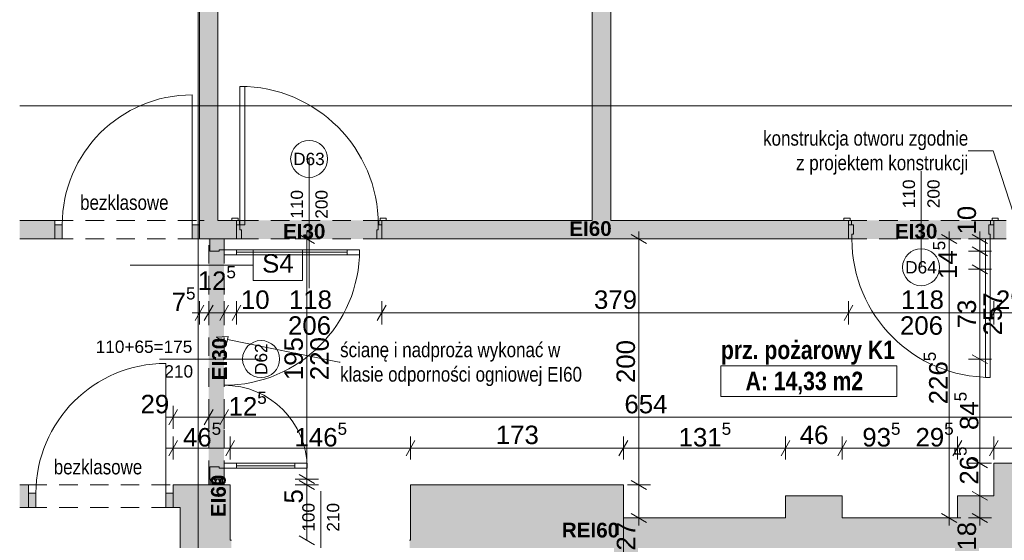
# Paper-space layout 'A-34 RZUT - PIĘTRO 4' of a CAD drawing. Header units: millimetres. Extents: x 0 to 800, y 0 to 550.
# Tile 13 of 15: x 550 to 710, y 244 to 329. Entities that reach past the tile are written whole.
import ezdxf
from ezdxf.xclip import XClip

# ---------------------------------------------------------------- set-up
doc = ezdxf.new("R2010")
doc.units = ezdxf.units.MM
doc.header["$MEASUREMENT"] = 0
doc.header["$XCLIPFRAME"] = 0
doc.linetypes.add('DASHDOTX2', pattern=[1000, 500, -250, 0, -250])
doc.linetypes.add('Przer. długie kreski', pattern=[2.5, 1.5, -1])
for name, color, linetype, lineweight, true_color in [('A_opis ścian_Nr_pióra__19', 7, 'Continuous', 5, 0x191919), ('A_opis_Nr_pióra__10', 7, 'Continuous', 13, 0x4b4b4b), ('A_opis_Nr_pióra__255', 7, 'Continuous', 15, 0x242424), ('A_opis_Nr_pióra__8', 7, 'Continuous', 13, 0x4c4c4c), ('A_osie_Nr_pióra__16', 7, 'Continuous', 5, 0x0f0f0f), ('A_ppoż proj_Nr_pióra__8', 7, 'Continuous', 13, 0x4c4c4c), ('A_ppoż_Nr_pióra__8', 7, 'Continuous', 13, 0x4c4c4c), ('A_ściany proj_Nr_pióra__21', 7, 'Continuous', 5, 0xb0b0b0), ('A_ściany_Nr_pióra__20', 252, 'Continuous', 5, 0x696969)]:
    doc.layers.add(name, color=color, linetype=linetype, lineweight=lineweight, true_color=true_color)
for name, color, linetype in [('A_podrys', 7, 'Continuous'), ('A_ppoż proj', 7, 'Continuous'), ('A_ściany', 7, 'Continuous'), ('A_ściany proj', 7, 'Continuous'), ('Drzwi Archicad', 7, 'Continuous')]:
    doc.layers.add(name, color=color, linetype=linetype)
for name, color, linetype, lineweight in [('A_strefy_Nr_pióra__1', 7, 'Continuous', 20), ('A_wymiary_Nr_pióra__1', 7, 'Continuous', 20), ('A_wymiary_Nr_pióra__2', 8, 'Continuous', 13), ('A_ściany proj_Nr_pióra__1', 7, 'Continuous', 20), ('A_ściany_Nr_pióra__1', 7, 'Continuous', 20), ('Drzwi Archicad_Nr_pióra__1', 7, 'Continuous', 20), ('Drzwi Archicad_Nr_pióra__3', 252, 'Continuous', 13), ('Znaczniki drzwi Archicada_Nr_pióra__3', 252, 'Continuous', 13)]:
    doc.layers.add(name, color=color, linetype=linetype, lineweight=lineweight)
doc.styles.add('STYL_AUTOMATYCZNY_1', font='arial.ttf')
doc.styles.add('STYL_AUTOMATYCZNY_2', font='ARIALN.TTF')
doc.styles.add('STYL_AUTOMATYCZNY_3', font='arial.ttf')
doc.styles.add('STYL_AUTOMATYCZNY_4', font='arial.ttf')
doc.styles.add('STYL_AUTOMATYCZNY_5', font='arial.ttf')
doc.styles.add('STYL_AUTOMATYCZNY_6', font='ARIALN.TTF')
pattern_1 = [(0, (-3499.4278, -647.6028), (0, 2), [0, -2])]

# ---------------------------------------------------------------- blocks, each defined once
blk = doc.blocks.new('Rysunek_2_2', base_point=(-3499.43, -647.6))
at = {"layer": 'A_ppoż proj', "linetype": 'Continuous', "lineweight": 0, "true_color": 0x121212}
for points in [[(608.98, 295.95), (585.38, 295.95), (585.38, 292.95), (608.98, 292.95)], [(708.38, 295.95), (684.78, 295.95), (684.78, 292.95), (708.38, 292.95)], [(583.38, 292.95), (580.88, 292.95), (580.88, 252.99), (583.38, 252.99)]]:
    blk.add_hatch(color=250, dxfattribs=at).paths.add_polyline_path(points)
at = {"layer": 'A_ściany', "linetype": 'Continuous', "lineweight": 0, "true_color": 0x000000}
for points in [[(646.17, 295.95), (646.17, 422.37), (643.17, 422.37), (643.17, 295.95)], [(582.38, 295.95), (582.38, 422.17), (579.38, 422.17), (579.38, 295.95)], [(555.88, 295.95), (550.17, 295.95), (550.17, 292.95), (555.88, 292.95)], [(579.38, 292.95), (585.38, 292.95), (585.38, 295.95), (579.38, 295.95)], [(608.98, 292.95), (684.78, 292.95), (684.78, 295.95), (608.98, 295.95)], [(708.38, 292.95), (710.4, 292.95), (710.4, 295.95), (708.38, 295.95)], [(708.4, 256.51), (708.4, 251.23), (718.3, 239.93), (718.3, 256.51)], [(551.6, 252.99), (550.17, 252.99), (550.17, 249.34), (551.6, 249.34)], [(584.36, 252.99), (575.1, 252.99), (575.1, 249.34), (576.22, 249.34), (576.22, 238.02), (584.56, 238.02), (584.56, 244.01), (584.36, 244.01)], [(648.22, 252.99), (613.64, 252.99), (613.64, 244.01), (613.5, 244.01), (613.5, 239.93), (648.22, 239.93)], [(683.76, 251.23), (674.56, 251.23), (674.56, 239.93), (683.76, 239.93)], [(708.4, 251.23), (702.48, 251.23), (702.48, 239.93), (718.3, 239.93)], [(674.56, 247.63), (648.22, 247.63), (648.22, 239.93), (674.56, 239.93)], [(702.48, 247.63), (683.76, 247.63), (683.76, 239.93), (702.48, 239.93)]]:
    blk.add_hatch(color=18, dxfattribs=at).paths.add_polyline_path(points)
at = {"layer": 'A_ściany proj', "linetype": 'Continuous', "lineweight": 0, "true_color": 0x4b4b4b}
h = blk.add_hatch(dxfattribs=at)
h.set_pattern_fill('gypsum_0002', color=251, style=0, pattern_type=2)
h.set_pattern_definition(pattern_1)
h.paths.add_polyline_path([(580.88, 252.99), (581.13, 252.99), (581.13, 253.95), (580.88, 253.95)])
h = blk.add_hatch(dxfattribs=at)
h.set_pattern_fill('gypsum_0002', color=251, style=0, pattern_type=2)
h.set_pattern_definition(pattern_1)
h.paths.add_polyline_path([(581.38, 253.95), (581.13, 253.95), (581.13, 252.99), (581.38, 252.99)])
h = blk.add_hatch(dxfattribs=at)
h.set_pattern_fill('batt_insulation_0002', color=251, style=0, pattern_type=2)
h.set_pattern_definition([(60, (-3499.4278, -647.60284), (-0.51961524, 0.3), []), (120, (-3499.4278, -647.60284), (0.51961524, 0.3), [])])
h.paths.add_polyline_path([(582.88, 253.95), (581.38, 253.95), (581.38, 252.99), (582.88, 252.99)])
h = blk.add_hatch(dxfattribs=at)
h.set_pattern_fill('gypsum_0002', color=251, style=0, pattern_type=2)
h.set_pattern_definition(pattern_1)
h.paths.add_polyline_path([(582.88, 252.99), (583.13, 252.99), (583.13, 253.95), (582.88, 253.95)])
h = blk.add_hatch(dxfattribs=at)
h.set_pattern_fill('gypsum_0002', color=251, style=0, pattern_type=2)
h.set_pattern_definition(pattern_1)
h.paths.add_polyline_path([(583.13, 253.95), (583.13, 252.99), (583.38, 252.99), (583.38, 253.95)])
at = {"layer": 'Drzwi Archicad', "linetype": 'Continuous', "lineweight": 0, "true_color": 0xfdfdfd}
for points in [[(555.88, 292.95), (557.08, 292.95), (557.08, 295.25), (555.88, 295.25)], [(579.38, 295.25), (578.18, 295.25), (578.18, 292.95), (579.38, 292.95)], [(551.6, 249.34), (552.8, 249.34), (552.8, 251.64), (551.6, 251.64)], [(575.1, 251.64), (573.9, 251.64), (573.9, 249.34), (575.1, 249.34)]]:
    blk.add_hatch(color=7, dxfattribs=at).paths.add_polyline_path(points)
at = {"layer": 'A_opis ścian_Nr_pióra__19', "color": 250, "linetype": 'Continuous', "lineweight": 5, "ltscale": 2, "true_color": 0x191919}
for p, q in [((596.11, 291.18), (588.11, 291.18)), ((588.11, 291.18), (588.11, 286.23)), ((596.11, 286.23), (596.11, 291.18)), ((588.11, 288.72), (568.11, 288.72)), ((588.11, 286.23), (596.11, 286.23))]:
    blk.add_line(p, q, dxfattribs=at)
at = {"layer": 'A_opis_Nr_pióra__255', "color": 250, "linetype": 'Continuous', "lineweight": 15, "ltscale": 2, "true_color": 0x242424}
for p, q in [((708.26, 307.29), (704.24, 307.29)), ((713.91, 289.86), (708.26, 307.29)), ((582.09, 277.01), (584.02, 277.13)), ((582.09, 277.01), (583.82, 276.15)), ((584.02, 277.13), (583.82, 276.15)), ((583.92, 276.64), (602.06, 272.94)), ((602.06, 272.94), (602.22, 272.94))]:
    blk.add_line(p, q, dxfattribs=at)
at = {"layer": 'A_osie_Nr_pióra__16', "color": 250, "linetype": 'DASHDOTX2', "lineweight": 5, "ltscale": 2, "true_color": 0x0f0f0f}
for p, q in [((579.17, 409.46), (579.17, 110.55)), ((727.6, 314.55), (550.17, 314.55))]:
    blk.add_line(p, q, dxfattribs=at)
at = {"layer": 'A_strefy_Nr_pióra__1', "color": 7, "linetype": 'Continuous', "lineweight": 20, "ltscale": 2}
for p, q in [((664.07, 272.32), (664.07, 267.38)), ((664.07, 272.32), (692.64, 272.32)), ((692.64, 272.32), (692.64, 267.38)), ((664.07, 267.38), (692.64, 267.38))]:
    blk.add_line(p, q, dxfattribs=at)
at = {"layer": 'A_wymiary_Nr_pióra__1', "color": 7, "linetype": 'Continuous', "lineweight": 20, "ltscale": 2}
for p, q in [((598.06, 292.23), (595.56, 293.67)), ((652, 292.23), (649.5, 293.67)), ((702.39, 292.23), (699.89, 293.67)), ((707.39, 292.23), (704.89, 293.67)), ((704.89, 291.67), (707.39, 290.23)), ((704.89, 288.75), (707.39, 287.31)), ((580.1, 282.2), (578.66, 279.7)), ((581.6, 282.2), (580.16, 279.7)), ((584.1, 282.2), (582.66, 279.7)), ((586.1, 282.2), (584.66, 279.7)), ((609.7, 282.2), (608.26, 279.7)), ((685.5, 282.2), (684.06, 279.7)), ((709.1, 282.2), (707.66, 279.7)), ((704.89, 274.15), (707.39, 272.71)), ((575.82, 265.24), (574.38, 262.74)), ((581.6, 265.24), (580.16, 262.74)), ((584.1, 265.24), (582.66, 262.74)), ((575.82, 260.24), (574.38, 257.74)), ((585.08, 260.24), (583.64, 257.74)), ((614.36, 260.24), (612.92, 257.74)), ((648.94, 260.24), (647.5, 257.74)), ((675.28, 260.24), (673.84, 257.74)), ((684.48, 260.24), (683.04, 257.74)), ((703.2, 260.24), (701.76, 257.74)), ((709.12, 260.24), (707.68, 257.74)), ((704.89, 257.23), (707.39, 255.79)), ((595.56, 254.67), (598.06, 253.23)), ((595.56, 253.71), (598.06, 252.27)), ((649.5, 253.71), (652, 252.27)), ((704.89, 251.95), (707.39, 250.51)), ((649.5, 248.35), (652, 246.91)), ((699.89, 248.35), (702.39, 246.91)), ((704.89, 248.35), (707.39, 246.91)), ((595.56, 244.73), (598.06, 243.29))]:
    blk.add_line(p, q, dxfattribs=at)
at = {"layer": 'A_wymiary_Nr_pióra__2', "color": 8, "linetype": 'Continuous', "lineweight": 13, "ltscale": 2}
for p, q in [((598.68, 292.95), (594.93, 292.95)), ((596.81, 292.95), (596.81, 294.17)), ((596.81, 253.95), (596.81, 292.95)), ((652.62, 292.95), (648.87, 292.95)), ((650.75, 292.95), (650.75, 294.17)), ((650.75, 252.99), (650.75, 292.95)), ((703.01, 292.95), (699.26, 292.95)), ((701.14, 292.95), (701.14, 294.17)), ((701.14, 247.63), (701.14, 292.95)), ((708.01, 292.95), (704.26, 292.95)), ((706.14, 292.95), (706.14, 294.17)), ((706.14, 290.95), (706.14, 292.95)), ((708.01, 290.95), (704.26, 290.95)), ((706.14, 288.03), (706.14, 290.95)), ((708.01, 288.03), (704.26, 288.03)), ((706.14, 273.43), (706.14, 288.03)), ((579.38, 279.07), (579.38, 282.82)), ((580.88, 279.07), (580.88, 282.82)), ((583.38, 279.07), (583.38, 282.82)), ((585.38, 279.07), (585.38, 282.82)), ((608.98, 279.07), (608.98, 282.82)), ((684.78, 279.07), (684.78, 282.82)), ((708.38, 279.07), (708.38, 282.82)), ((578.16, 280.95), (579.38, 280.95)), ((579.38, 280.95), (580.88, 280.95)), ((580.88, 280.95), (583.38, 280.95)), ((583.38, 280.95), (585.38, 280.95)), ((585.38, 280.95), (608.98, 280.95)), ((608.98, 280.95), (684.78, 280.95)), ((684.78, 280.95), (708.38, 280.95)), ((708.38, 280.95), (714.2, 280.95)), ((708.01, 273.43), (704.26, 273.43)), ((706.14, 256.51), (706.14, 273.43)), ((575.1, 262.11), (575.1, 265.86)), ((580.88, 262.11), (580.88, 265.86)), ((583.38, 262.11), (583.38, 265.86)), ((573.88, 263.99), (575.1, 263.99)), ((575.1, 263.99), (580.88, 263.99)), ((580.88, 263.99), (583.38, 263.99)), ((583.38, 263.99), (714.2, 263.99)), ((575.1, 257.11), (575.1, 260.86)), ((584.36, 257.11), (584.36, 260.86)), ((613.64, 257.11), (613.64, 260.86)), ((648.22, 257.11), (648.22, 260.86)), ((674.56, 257.11), (674.56, 260.86)), ((683.76, 257.11), (683.76, 260.86)), ((702.48, 257.11), (702.48, 260.86)), ((708.4, 257.11), (708.4, 260.86)), ((573.88, 258.99), (575.1, 258.99)), ((575.1, 258.99), (584.36, 258.99)), ((584.36, 258.99), (613.64, 258.99)), ((613.64, 258.99), (648.22, 258.99)), ((648.22, 258.99), (674.56, 258.99)), ((674.56, 258.99), (683.76, 258.99)), ((683.76, 258.99), (702.48, 258.99)), ((702.48, 258.99), (708.4, 258.99)), ((708.4, 258.99), (714.2, 258.99)), ((708.01, 256.51), (704.26, 256.51)), ((706.14, 251.23), (706.14, 256.51)), ((598.68, 253.95), (594.93, 253.95)), ((598.68, 252.99), (594.93, 252.99)), ((596.81, 252.99), (596.81, 253.95)), ((596.81, 244.01), (596.81, 252.99)), ((652.62, 252.99), (648.87, 252.99)), ((650.75, 247.63), (650.75, 252.99)), ((708.01, 251.23), (704.26, 251.23)), ((706.14, 247.63), (706.14, 251.23)), ((652.62, 247.63), (648.87, 247.63)), ((650.75, 246.41), (650.75, 247.63)), ((703.01, 247.63), (699.26, 247.63)), ((701.14, 246.41), (701.14, 247.63)), ((708.01, 247.63), (704.26, 247.63)), ((706.14, 246.41), (706.14, 247.63))]:
    blk.add_line(p, q, dxfattribs=at)
at = {"layer": 'A_ściany proj_Nr_pióra__1', "color": 7, "linetype": 'Continuous', "lineweight": 20, "ltscale": 2, "flags": 128}
for points in [[(580.88, 253.95), (580.88, 252.99)], [(583.38, 252.99), (583.38, 253.95)]]:
    blk.add_lwpolyline(points, dxfattribs=at)
at = {"layer": 'A_ściany proj_Nr_pióra__21', "color": 253, "linetype": 'Continuous', "lineweight": 5, "ltscale": 2, "true_color": 0xb0b0b0}
for p, q in [((581.08, 292.95), (580.88, 292.95)), ((581.13, 292.95), (581.08, 292.95)), ((581.38, 292.95), (581.13, 292.95)), ((582.88, 292.95), (581.38, 292.95)), ((583.13, 292.95), (582.88, 292.95)), ((583.38, 292.95), (583.13, 292.95)), ((581.08, 253.95), (580.88, 253.95)), ((581.13, 253.95), (581.08, 253.95)), ((581.13, 253.95), (581.13, 252.99)), ((581.38, 253.95), (581.13, 253.95)), ((581.38, 253.95), (581.38, 252.99)), ((582.88, 253.95), (581.38, 253.95)), ((582.88, 252.99), (582.88, 253.95)), ((583.13, 253.95), (582.88, 253.95)), ((583.13, 252.99), (583.13, 253.95)), ((583.38, 253.95), (583.13, 253.95))]:
    blk.add_line(p, q, dxfattribs=at)
at = {"layer": 'A_ściany proj_Nr_pióra__21', "color": 253, "linetype": 'Continuous', "lineweight": 5, "ltscale": 2, "true_color": 0xb0b0b0, "flags": 128}
for points in [[(580.88, 252.99), (581.13, 252.99)], [(581.13, 252.99), (581.38, 252.99)], [(581.38, 252.99), (582.88, 252.99)], [(582.88, 252.99), (583.13, 252.99)], [(583.13, 252.99), (583.38, 252.99)]]:
    blk.add_lwpolyline(points, dxfattribs=at)
at = {"layer": 'A_ściany_Nr_pióra__1', "color": 7, "linetype": 'Continuous', "lineweight": 20, "ltscale": 2}
for p, q in [((555.88, 295.95), (555.14, 295.95)), ((555.88, 295.25), (555.88, 295.95)), ((579.38, 295.95), (580.12, 295.95)), ((579.38, 295.25), (579.38, 295.95)), ((585.38, 295.95), (584.64, 295.95)), ((585.38, 295.25), (585.38, 295.95)), ((608.98, 295.95), (609.72, 295.95)), ((608.98, 295.25), (608.98, 295.95)), ((684.78, 295.95), (684.04, 295.95)), ((684.78, 295.25), (684.78, 295.95)), ((708.38, 295.95), (709.12, 295.95)), ((708.38, 295.25), (708.38, 295.95)), ((555.88, 292.95), (555.88, 295.25)), ((579.38, 292.95), (579.38, 295.25)), ((585.38, 292.95), (585.38, 295.25)), ((608.98, 292.95), (608.98, 295.25)), ((684.78, 292.95), (684.78, 295.25)), ((708.38, 292.95), (708.38, 295.25)), ((555.88, 292.95), (554.94, 292.95)), ((579.38, 292.95), (580.32, 292.95)), ((551.6, 252.99), (550.86, 252.99)), ((551.6, 251.64), (551.6, 252.99)), ((575.1, 252.99), (575.84, 252.99)), ((575.1, 251.64), (575.1, 252.99)), ((551.6, 249.34), (551.6, 251.64)), ((575.1, 249.34), (575.1, 251.64)), ((551.6, 249.34), (550.66, 249.34)), ((575.1, 249.34), (576.04, 249.34))]:
    blk.add_line(p, q, dxfattribs=at)
at = {"layer": 'A_ściany_Nr_pióra__1', "color": 7, "linetype": 'Continuous', "lineweight": 20, "ltscale": 2, "flags": 128}
for points in [[(643.17, 422.37), (643.17, 295.95)], [(646.17, 295.95), (646.17, 422.37)], [(579.38, 422.17), (579.38, 295.95)], [(582.38, 295.95), (582.38, 422.17)], [(555.88, 295.95), (550.17, 295.95)], [(585.38, 295.95), (582.38, 295.95)], [(643.17, 295.95), (608.98, 295.95)], [(684.78, 295.95), (646.17, 295.95)], [(710.4, 295.95), (708.38, 295.95)], [(550.17, 292.95), (555.88, 292.95)], [(579.38, 292.95), (585.38, 292.95)], [(608.98, 292.95), (684.78, 292.95)], [(708.38, 292.95), (710.4, 292.95)], [(708.4, 256.51), (708.4, 251.23)], [(714.2, 256.51), (708.4, 256.51)], [(551.6, 252.99), (550.17, 252.99)], [(584.36, 252.99), (575.1, 252.99)], [(584.36, 244.01), (584.36, 252.99)], [(648.22, 252.99), (613.64, 252.99)], [(613.64, 252.99), (613.64, 244.01)], [(648.22, 239.93), (648.22, 252.99)], [(683.76, 251.23), (674.56, 251.23)], [(674.56, 251.23), (674.56, 247.63)], [(683.76, 247.63), (683.76, 251.23)], [(708.4, 251.23), (702.48, 251.23)], [(702.48, 251.23), (702.48, 247.63)], [(550.17, 249.34), (551.6, 249.34)], [(575.1, 249.34), (576.22, 249.34)], [(576.22, 249.34), (576.22, 238.02)], [(674.56, 247.63), (648.22, 247.63)], [(702.48, 247.63), (683.76, 247.63)], [(584.56, 244.01), (584.36, 244.01)], [(613.64, 244.01), (613.5, 244.01)]]:
    blk.add_lwpolyline(points, dxfattribs=at)
at = {"layer": 'A_ściany_Nr_pióra__20', "color": 251, "linetype": 'Przer. długie kreski', "lineweight": 5, "ltscale": 2, "true_color": 0x696969}
for p, q in [((555.88, 295.95), (579.38, 295.95)), ((555.88, 292.95), (579.38, 292.95)), ((551.6, 252.99), (575.1, 252.99)), ((551.6, 249.34), (575.1, 249.34))]:
    blk.add_line(p, q, dxfattribs=at)
at = {"layer": 'Drzwi Archicad_Nr_pióra__1', "color": 7, "linetype": 'Continuous', "lineweight": 20, "ltscale": 2}
for p, q in [((578.18, 295.25), (578.18, 316.35)), ((555.88, 295.95), (555.14, 295.95)), ((555.88, 295.95), (555.14, 295.95)), ((555.88, 295.25), (555.88, 295.95)), ((555.88, 295.25), (555.88, 295.95)), ((579.38, 295.25), (579.38, 295.95)), ((579.38, 295.25), (579.38, 295.95)), ((579.38, 295.95), (580.12, 295.95)), ((579.38, 295.95), (580.12, 295.95)), ((557.08, 295.25), (555.88, 295.25)), ((555.88, 295.25), (555.88, 292.95)), ((555.88, 292.95), (555.88, 295.25)), ((555.88, 292.95), (555.88, 295.25)), ((557.08, 292.95), (557.08, 295.25)), ((579.38, 295.25), (578.18, 295.25)), ((578.18, 295.25), (578.18, 292.95)), ((579.38, 292.95), (579.38, 295.25)), ((579.38, 292.95), (579.38, 295.25)), ((579.38, 292.95), (579.38, 295.25)), ((555.88, 292.95), (554.94, 292.95)), ((555.88, 292.95), (554.94, 292.95)), ((555.88, 292.95), (557.08, 292.95)), ((578.18, 292.95), (579.38, 292.95)), ((579.38, 292.95), (580.32, 292.95)), ((579.38, 292.95), (580.32, 292.95)), ((573.9, 251.64), (573.9, 272.74)), ((551.6, 252.99), (550.86, 252.99)), ((551.6, 252.99), (550.86, 252.99)), ((551.6, 251.64), (551.6, 252.99)), ((551.6, 251.64), (551.6, 252.99)), ((575.1, 251.64), (575.1, 252.99)), ((575.1, 251.64), (575.1, 252.99)), ((575.1, 252.99), (575.84, 252.99)), ((575.1, 252.99), (575.84, 252.99)), ((552.8, 251.64), (551.6, 251.64)), ((551.6, 251.64), (551.6, 249.34)), ((551.6, 249.34), (551.6, 251.64)), ((551.6, 249.34), (551.6, 251.64)), ((552.8, 249.34), (552.8, 251.64)), ((575.1, 251.64), (573.9, 251.64)), ((573.9, 251.64), (573.9, 249.34)), ((575.1, 249.34), (575.1, 251.64)), ((575.1, 249.34), (575.1, 251.64)), ((575.1, 249.34), (575.1, 251.64)), ((551.6, 249.34), (550.66, 249.34)), ((551.6, 249.34), (550.66, 249.34)), ((551.6, 249.34), (552.8, 249.34)), ((573.9, 249.34), (575.1, 249.34)), ((575.1, 249.34), (576.04, 249.34)), ((575.1, 249.34), (576.04, 249.34))]:
    blk.add_line(p, q, dxfattribs=at)
for centre in [(578.18, 295.25), (573.9, 251.64)]:
    blk.add_arc(centre, 21.1, 90, 180, dxfattribs=at)
at = {"layer": 'Drzwi Archicad_Nr_pióra__3', "color": 252, "linetype": 'Continuous', "lineweight": 13, "ltscale": 2}
for p, q in [((585.94, 317.73), (585.94, 295.25)), ((586.74, 317.73), (585.94, 317.73)), ((586.74, 295.25), (586.74, 317.73)), ((584.64, 295.95), (584.64, 296.33)), ((584.64, 296.33), (585.64, 296.33)), ((585.64, 295.95), (584.64, 295.95)), ((585.38, 295.95), (584.64, 295.95)), ((585.38, 295.95), (584.64, 295.95)), ((585.38, 295.25), (585.38, 295.95)), ((585.38, 295.95), (585.88, 295.95)), ((585.38, 295.25), (585.38, 295.95)), ((585.38, 295.25), (585.38, 295.95)), ((585.64, 296.33), (585.64, 295.95)), ((585.88, 295.95), (585.88, 295.25)), ((608.48, 295.25), (608.48, 295.95)), ((608.48, 295.95), (608.98, 295.95)), ((608.72, 296.33), (609.72, 296.33)), ((608.72, 295.95), (608.72, 296.33)), ((609.72, 295.95), (608.72, 295.95)), ((608.98, 295.95), (608.98, 295.25)), ((608.98, 295.25), (608.98, 295.95)), ((608.98, 295.25), (608.98, 295.95)), ((608.98, 295.95), (609.72, 295.95)), ((608.98, 295.95), (609.72, 295.95)), ((609.72, 296.33), (609.72, 295.95)), ((685.04, 296.33), (684.04, 296.33)), ((684.04, 296.33), (684.04, 295.95)), ((684.04, 295.95), (685.04, 295.95)), ((684.78, 295.95), (684.04, 295.95)), ((684.78, 295.95), (684.04, 295.95)), ((685.28, 295.95), (684.78, 295.95)), ((684.78, 295.95), (684.78, 295.25)), ((684.78, 295.25), (684.78, 295.95)), ((684.78, 295.25), (684.78, 295.95)), ((685.04, 295.95), (685.04, 296.33)), ((685.28, 295.25), (685.28, 295.95)), ((708.38, 295.95), (707.88, 295.95)), ((707.88, 295.95), (707.88, 295.25)), ((709.12, 296.33), (708.12, 296.33)), ((708.12, 296.33), (708.12, 295.95)), ((708.12, 295.95), (709.12, 295.95)), ((708.38, 295.25), (708.38, 295.95)), ((708.38, 295.25), (708.38, 295.95)), ((708.38, 295.25), (708.38, 295.95)), ((708.38, 295.95), (709.12, 295.95)), ((708.38, 295.95), (709.12, 295.95)), ((709.12, 295.95), (709.12, 296.33)), ((585.88, 295.25), (585.38, 295.25)), ((585.38, 292.95), (585.38, 295.25)), ((585.38, 295.25), (585.94, 295.25)), ((585.38, 292.95), (585.38, 295.25)), ((585.38, 292.95), (585.38, 295.25)), ((585.94, 295.25), (585.94, 294.45)), ((585.94, 295.25), (586.74, 295.25)), ((585.94, 294.45), (586.18, 294.45)), ((586.18, 294.45), (586.18, 292.95)), ((608.18, 292.95), (608.18, 294.45)), ((608.18, 294.45), (608.42, 294.45)), ((608.42, 294.45), (608.42, 295.25)), ((608.42, 295.25), (608.98, 295.25)), ((608.98, 295.25), (608.48, 295.25)), ((608.98, 295.25), (608.98, 292.95)), ((608.98, 292.95), (608.98, 295.25)), ((608.98, 292.95), (608.98, 295.25)), ((684.78, 295.25), (685.28, 295.25)), ((684.78, 292.95), (684.78, 295.25)), ((684.78, 295.25), (685.58, 295.25)), ((684.78, 292.95), (684.78, 295.25)), ((684.78, 292.95), (684.78, 295.25)), ((685.58, 295.25), (685.58, 293.75)), ((707.58, 293.75), (707.58, 295.25)), ((707.58, 295.25), (708.38, 295.25)), ((707.88, 295.25), (708.38, 295.25)), ((708.38, 295.25), (708.38, 292.95)), ((708.38, 292.95), (708.38, 295.25)), ((708.38, 292.95), (708.38, 295.25)), ((581.08, 292.95), (580.88, 292.95)), ((581.08, 292.95), (583.38, 292.95)), ((581.08, 290.95), (581.08, 292.95)), ((581.13, 292.95), (581.08, 292.95)), ((581.13, 292.95), (581.08, 292.95)), ((581.38, 292.95), (581.13, 292.95)), ((581.38, 292.95), (581.13, 292.95)), ((582.88, 292.95), (581.38, 292.95)), ((582.88, 292.95), (581.38, 292.95)), ((583.13, 292.95), (582.88, 292.95)), ((583.13, 292.95), (582.88, 292.95)), ((583.38, 292.95), (583.13, 292.95)), ((583.38, 292.95), (583.13, 292.95)), ((583.38, 292.95), (583.38, 291.19)), ((586.18, 292.95), (585.38, 292.95)), ((608.98, 292.95), (608.18, 292.95)), ((685.34, 292.95), (684.78, 292.95)), ((685.58, 293.75), (685.34, 293.75)), ((685.34, 293.75), (685.34, 292.95)), ((707.82, 292.95), (707.02, 292.95)), ((707.02, 292.95), (707.02, 270.47)), ((707.82, 293.75), (707.58, 293.75)), ((707.82, 292.95), (707.82, 293.75)), ((708.38, 292.95), (707.82, 292.95)), ((707.82, 270.47), (707.82, 292.95)), ((583.38, 291.19), (582.58, 291.19)), ((582.58, 291.19), (582.58, 290.95)), ((585.38, 291.19), (583.38, 291.19)), ((583.38, 291.19), (583.38, 290.39)), ((585.38, 290.39), (585.38, 291.19)), ((605.38, 291.19), (603.38, 291.19)), ((603.38, 291.19), (603.38, 290.39)), ((605.38, 290.39), (605.38, 291.19)), ((582.58, 290.95), (581.08, 290.95)), ((583.38, 290.39), (585.38, 290.39)), ((603.38, 290.79), (585.38, 290.79)), ((603.38, 290.39), (605.38, 290.39)), ((707.02, 270.47), (707.82, 270.47)), ((581.08, 255.95), (582.58, 255.95)), ((581.08, 253.95), (581.08, 255.95)), ((582.58, 255.95), (582.58, 255.71)), ((583.38, 256.51), (585.38, 256.51)), ((583.38, 255.71), (583.38, 256.51)), ((585.38, 256.51), (585.38, 255.71)), ((594.86, 256.11), (585.38, 256.11)), ((594.86, 255.71), (594.86, 256.51)), ((594.86, 256.51), (596.86, 256.51)), ((596.86, 256.51), (596.86, 255.71)), ((582.58, 255.71), (583.38, 255.71)), ((583.38, 255.71), (583.38, 253.95)), ((585.38, 255.71), (583.38, 255.71)), ((596.86, 255.71), (594.86, 255.71)), ((581.08, 253.95), (580.88, 253.95)), ((583.38, 253.95), (581.08, 253.95)), ((581.13, 253.95), (581.08, 253.95)), ((581.13, 253.95), (581.08, 253.95)), ((581.38, 253.95), (581.13, 253.95)), ((581.38, 253.95), (581.13, 253.95)), ((582.88, 253.95), (581.38, 253.95)), ((582.88, 253.95), (581.38, 253.95)), ((583.13, 253.95), (582.88, 253.95)), ((583.13, 253.95), (582.88, 253.95)), ((583.38, 253.95), (583.13, 253.95)), ((583.38, 253.95), (583.13, 253.95))]:
    blk.add_line(p, q, dxfattribs=at)
at = {"layer": 'Drzwi Archicad_Nr_pióra__3', "color": 252, "linetype": 'Przer. długie kreski', "lineweight": 13, "ltscale": 2}
for p, q in [((608.98, 295.95), (585.38, 295.95)), ((684.78, 295.95), (708.38, 295.95)), ((580.88, 253.95), (580.88, 292.95)), ((583.38, 253.95), (583.38, 292.95)), ((608.98, 292.95), (585.38, 292.95)), ((684.78, 292.95), (708.38, 292.95))]:
    blk.add_line(p, q, dxfattribs=at)
at = {"layer": 'Drzwi Archicad_Nr_pióra__3', "color": 252, "linetype": 'Continuous', "lineweight": 13, "ltscale": 2, "flags": 128}
for points in [[(603.38, 291.19), (585.38, 291.19), (585.38, 290.79), (603.38, 290.79)], [(603.38, 290.79), (585.38, 290.79), (585.38, 290.39), (603.38, 290.39)], [(594.86, 256.11), (585.38, 256.11), (585.38, 256.51), (594.86, 256.51)], [(594.86, 255.71), (585.38, 255.71), (585.38, 256.11), (594.86, 256.11)]]:
    blk.add_lwpolyline(points, close=True, dxfattribs=at)
at = {"layer": 'Drzwi Archicad_Nr_pióra__3', "color": 252, "linetype": 'Continuous', "lineweight": 13, "ltscale": 2}
for centre, radius, start, end in [((585.94, 295.25), 22.48, 0, 90), ((707.82, 292.95), 22.48, 180, 270), ((583.38, 291.19), 22, 270, 0), ((583.38, 255.71), 13.48, 0, 90)]:
    blk.add_arc(centre, radius, start, end, dxfattribs=at)
at = {"layer": 'Znaczniki drzwi Archicada_Nr_pióra__3', "color": 252, "linetype": 'Continuous', "lineweight": 13, "ltscale": 2}
for p, q in [((597.18, 305.95), (597.18, 284.95)), ((696.58, 288.35), (696.58, 303.95)), ((589.37, 273.45), (572.88, 273.45)), ((599.06, 236.41), (599.06, 252.01))]:
    blk.add_line(p, q, dxfattribs=at)
at = {"layer": 'Znaczniki drzwi Archicada_Nr_pióra__3', "color": 252, "linetype": 'Continuous', "lineweight": 13, "ltscale": 2, "flags": 128}
for points in [[(600.18, 305.95, 1), (594.18, 305.95, 1)], [(693.58, 288.35, 1), (699.58, 288.35, 1)], [(589.37, 270.45, 1), (589.37, 276.45, 1)]]:
    blk.add_lwpolyline(points, format="xyb", close=True, dxfattribs=at)
at = {"layer": 'A_opis ścian_Nr_pióra__19', "color": 250, "linetype": 'Continuous', "lineweight": 5, "true_color": 0x191919, "insert": (592.11, 290.49), "char_height": 3, "attachment_point": 2, "style": 'STYL_AUTOMATYCZNY_1'}
blk.add_mtext('\\A1;{\\pqc;\\fArial|b0|i0|c238|p0;\\W1.000000;S4}', dxfattribs=at)
at = {"layer": 'A_opis_Nr_pióra__10', "color": 251, "linetype": 'Continuous', "lineweight": 13, "true_color": 0x4b4b4b, "insert": (602.22, 272.6), "char_height": 2.4, "width": 40.9851, "attachment_point": 4, "line_spacing_factor": 0.992932, "style": 'STYL_AUTOMATYCZNY_2'}
blk.add_mtext('\\A1;{\\pql;\\fArial Narrow|b0|i0|c238|p0;\\W1.000000;ścianę i nadproża wykonać w klasie odporności ogniowej EI60}', dxfattribs=at)
at = {"layer": 'A_opis_Nr_pióra__8', "color": 251, "linetype": 'Continuous', "lineweight": 13, "true_color": 0x4c4c4c, "insert": (704.24, 306.95), "char_height": 2.4, "width": 33.909, "attachment_point": 6, "line_spacing_factor": 0.996837, "style": 'STYL_AUTOMATYCZNY_2'}
blk.add_mtext('\\A1;{\\pqr;\\fArial Narrow|b0|i0|c238|p0;\\W1.000000;konstrukcja otworu zgodnie z projektem konstrukcji}', dxfattribs=at)
at = {"layer": 'A_ppoż proj_Nr_pióra__8', "color": 251, "linetype": 'Continuous', "lineweight": 13, "true_color": 0x4c4c4c, "char_height": 2.4, "attachment_point": 5, "style": 'STYL_AUTOMATYCZNY_3'}
for s, insert in [('\\A1;{\\pqc;\\fArial|b1|i0|c238|p0;\\W1.000000;EI60}', (642.88, 294.62)), ('\\A1;{\\pqc;\\fArial|b1|i0|c238|p0;\\W1.000000;EI30}', (596.38, 294.18)), ('\\A1;{\\pqc;\\fArial|b1|i0|c238|p0;\\W1.000000;EI30}', (695.78, 294.18)), ('\\A1;{\\pqc;\\fArial|b1|i0|c238|p0;\\W1.000000;REI60}', (642.88, 245.65))]:
    blk.add_mtext(s, dxfattribs=dict(at, insert=insert))
at = {"layer": 'A_ppoż proj_Nr_pióra__8', "color": 251, "linetype": 'Continuous', "lineweight": 13, "true_color": 0x4c4c4c, "char_height": 2.4, "attachment_point": 5, "rotation": 90, "style": 'STYL_AUTOMATYCZNY_3'}
for s, insert in [('\\A1;{\\pqc;\\fArial|b1|i0|c238|p0;\\W1.000000;EI30}', (582.65, 273.45)), ('\\A1;{\\pqc;\\fArial|b1|i0|c238|p0;\\W1.000000;EI60}', (582.46, 251.22))]:
    blk.add_mtext(s, dxfattribs=dict(at, insert=insert))
at = {"layer": 'A_ppoż_Nr_pióra__8', "color": 251, "linetype": 'Continuous', "lineweight": 13, "true_color": 0x4c4c4c, "char_height": 2.4, "attachment_point": 5, "style": 'STYL_AUTOMATYCZNY_2'}
for insert in [(567.17, 298.86), (562.89, 255.9)]:
    blk.add_mtext('\\A1;{\\pqc;\\fArial Narrow|b0|i0|c238|p0;\\W1.000000;bezklasowe}', dxfattribs=dict(at, insert=insert))
at = {"layer": 'A_strefy_Nr_pióra__1', "color": 7, "linetype": 'Continuous', "lineweight": 20, "char_height": 3, "attachment_point": 1, "style": 'STYL_AUTOMATYCZNY_6'}
for s, insert in [('\\A1;{\\pql;\\fArial Narrow|b1|i0|c238|p0;\\W1.000000;prz. pożarowy K1}', (664.07, 276.43)), ('\\A1;{\\pql;\\fArial Narrow|b1|i0|c238|p0;\\W1.000000;A: 14,33 m2}', (668.07, 271.39))]:
    blk.add_mtext(s, dxfattribs=dict(at, insert=insert))
at = {"layer": 'A_wymiary_Nr_pióra__1', "color": 7, "linetype": 'Continuous', "lineweight": 20, "char_height": 3, "attachment_point": 7, "rotation": 90, "style": 'STYL_AUTOMATYCZNY_1'}
for s, insert in [('\\A1;{\\pql;\\fArial|b0|i0|c238|p0;\\W1.000000;14\\fArial|b0|i0|c238|p0;\\W1.000000;\\A1{\\H.66x;\\S5^  ;}}', (703.28, 286.45)), ('\\A1;{\\pql;\\fArial|b0|i0|c238|p0;\\W1.000000;226\\fArial|b0|i0|c238|p0;\\W1.000000;\\A1{\\H.66x;\\S5^  ;}}', (701.75, 266.1)), ('\\A1;{\\pql;\\fArial|b0|i0|c238|p0;\\W1.000000;84\\fArial|b0|i0|c238|p0;\\W1.000000;\\A1{\\H.66x;\\S5^  ;}}', (706.75, 261.92)), ('\\A1;{\\pql;\\fArial|b0|i0|c238|p0;\\W1.000000;26\\fArial|b0|i0|c238|p0;\\W1.000000;\\A1{\\H.66x;\\S5^  ;}}', (706.75, 253.05))]:
    blk.add_mtext(s, dxfattribs=dict(at, insert=insert))
at = {"layer": 'A_wymiary_Nr_pióra__1', "color": 7, "linetype": 'Continuous', "lineweight": 20, "char_height": 3, "attachment_point": 7, "rotation": 90, "style": 'STYL_AUTOMATYCZNY_5'}
for s, insert, width in [('\\A1;{\\pql;\\fArial|b0|i0|c238|p0;\\W1.000000;10}', (705.54, 293.67), 4.5763), ('\\A1;{\\pql;\\fArial|b0|i0|c238|p0;\\W1.000000;257}', (709.74, 277.29), 6.8645), ('\\A1;{\\pql;\\fArial|b0|i0|c238|p0;\\W1.000000;73}', (705.54, 278.44), 4.5763), ('\\A1;{\\pql;\\fArial|b0|i0|c238|p0;\\W1.000000;195}', (596.21, 270.02), 6.8645), ('\\A1;{\\pql;\\fArial|b0|i0|c238|p0;\\W1.000000;220}', (600.41, 270.02), 6.8645), ('\\A1;{\\pql;\\fArial|b0|i0|c238|p0;\\W1.000000;200}', (650.15, 269.54), 6.8645), ('\\A1;{\\pql;\\fArial|b0|i0|c238|p0;\\W1.000000;5}', (596.21, 249.98), 2.2882), ('\\A1;{\\pql;\\fArial|b0|i0|c238|p0;\\W1.000000;27}', (650.15, 242.33), 4.5763), ('\\A1;{\\pql;\\fArial|b0|i0|c238|p0;\\W1.000000;18}', (705.54, 242.33), 4.5763)]:
    blk.add_mtext(s, dxfattribs=dict(at, insert=insert, width=width))
at = {"layer": 'A_wymiary_Nr_pióra__1', "color": 7, "linetype": 'Continuous', "lineweight": 20, "char_height": 3, "attachment_point": 7, "style": 'STYL_AUTOMATYCZNY_1'}
for s, insert in [('\\A1;{\\pql;\\fArial|b0|i0|c238|p0;\\W1.000000;12\\fArial|b0|i0|c238|p0;\\W1.000000;\\A1{\\H.66x;\\S5^  ;}}', (579.09, 283.8)), ('\\A1;{\\pql;\\fArial|b0|i0|c238|p0;\\W1.000000;7\\fArial|b0|i0|c238|p0;\\W1.000000;\\A1{\\H.66x;\\S5^  ;}}', (574.86, 280.35)), ('\\A1;{\\pql;\\fArial|b0|i0|c238|p0;\\W1.000000;12\\fArial|b0|i0|c238|p0;\\W1.000000;\\A1{\\H.66x;\\S5^  ;}}', (584.1, 263.39)), ('\\A1;{\\pql;\\fArial|b0|i0|c238|p0;\\W1.000000;46\\fArial|b0|i0|c238|p0;\\W1.000000;\\A1{\\H.66x;\\S5^  ;}}', (576.69, 258.37)), ('\\A1;{\\pql;\\fArial|b0|i0|c238|p0;\\W1.000000;146\\fArial|b0|i0|c238|p0;\\W1.000000;\\A1{\\H.66x;\\S5^  ;}}', (594.81, 258.37)), ('\\A1;{\\pql;\\fArial|b0|i0|c238|p0;\\W1.000000;131\\fArial|b0|i0|c238|p0;\\W1.000000;\\A1{\\H.66x;\\S5^  ;}}', (657.2, 258.37)), ('\\A1;{\\pql;\\fArial|b0|i0|c238|p0;\\W1.000000;93\\fArial|b0|i0|c238|p0;\\W1.000000;\\A1{\\H.66x;\\S5^  ;}}', (687.03, 258.37)), ('\\A1;{\\pql;\\fArial|b0|i0|c238|p0;\\W1.000000;29\\fArial|b0|i0|c238|p0;\\W1.000000;\\A1{\\H.66x;\\S5^  ;}}', (695.67, 258.37))]:
    blk.add_mtext(s, dxfattribs=dict(at, insert=insert))
at = {"layer": 'A_wymiary_Nr_pióra__1', "color": 7, "linetype": 'Continuous', "lineweight": 20, "char_height": 3, "attachment_point": 7, "style": 'STYL_AUTOMATYCZNY_5'}
for s, insert, width in [('\\A1;{\\pql;\\fArial|b0|i0|c238|p0;\\W1.000000;10}', (586.1, 281.55), 4.5763), ('\\A1;{\\pql;\\fArial|b0|i0|c238|p0;\\W1.000000;118}', (593.9, 281.55), 6.5592), ('\\A1;{\\pql;\\fArial|b0|i0|c238|p0;\\W1.000000;379}', (643.45, 281.55), 6.8645), ('\\A1;{\\pql;\\fArial|b0|i0|c238|p0;\\W1.000000;118}', (693.3, 281.55), 6.5592), ('\\A1;{\\pql;\\fArial|b0|i0|c238|p0;\\W1.000000;29}', (708.73, 281.55), 4.5763), ('\\A1;{\\pql;\\fArial|b0|i0|c238|p0;\\W1.000000;206}', (593.75, 277.35), 6.8645), ('\\A1;{\\pql;\\fArial|b0|i0|c238|p0;\\W1.000000;206}', (693.15, 277.35), 6.8645), ('\\A1;{\\pql;\\fArial|b0|i0|c238|p0;\\W1.000000;29}', (569.8, 264.59), 4.5763), ('\\A1;{\\pql;\\fArial|b0|i0|c238|p0;\\W1.000000;654}', (648.4, 264.59), 6.8645), ('\\A1;{\\pql;\\fArial|b0|i0|c238|p0;\\W1.000000;173}', (627.5, 259.59), 6.8645), ('\\A1;{\\pql;\\fArial|b0|i0|c238|p0;\\W1.000000;46}', (676.87, 259.59), 4.5763)]:
    blk.add_mtext(s, dxfattribs=dict(at, insert=insert, width=width))
at = {"layer": 'Znaczniki drzwi Archicada_Nr_pióra__3', "color": 252, "linetype": 'Continuous', "lineweight": 13, "char_height": 2, "attachment_point": 7, "style": 'STYL_AUTOMATYCZNY_4'}
for s, insert in [('\\A1;{\\pql;\\fArial CE|b0|i0|c238|p0;\\W1.000000;D63}', (594.59, 304.92)), ('\\A1;{\\pql;\\fArial CE|b0|i0|c238|p0;\\W1.000000;D64}', (693.99, 287.32)), ('\\A1;{\\pql;\\fArial CE|b0|i0|c238|p0;\\W1.000000;110+65=175}', (562.52, 274.42)), ('\\A1;{\\pql;\\fArial CE|b0|i0|c238|p0;\\W1.000000;210}', (573.67, 270.42))]:
    blk.add_mtext(s, dxfattribs=dict(at, insert=insert))
at = {"layer": 'Znaczniki drzwi Archicada_Nr_pióra__3', "color": 252, "linetype": 'Continuous', "lineweight": 13, "char_height": 2, "attachment_point": 7, "rotation": 90, "style": 'STYL_AUTOMATYCZNY_4'}
for s, insert in [('\\A1;{\\pql;\\fArial CE|b0|i0|c238|p0;\\W1.000000;110}', (695.62, 297.95)), ('\\A1;{\\pql;\\fArial CE|b0|i0|c238|p0;\\W1.000000;200}', (699.62, 297.95)), ('\\A1;{\\pql;\\fArial CE|b0|i0|c238|p0;\\W1.000000;110}', (596.22, 296.24)), ('\\A1;{\\pql;\\fArial CE|b0|i0|c238|p0;\\W1.000000;200}', (600.22, 296.24)), ('\\A1;{\\pql;\\fArial CE|b0|i0|c238|p0;\\W1.000000;D62}', (590.4, 270.86)), ('\\A1;{\\pql;\\fArial CE|b0|i0|c238|p0;\\W1.000000;100}', (598.1, 245.41)), ('\\A1;{\\pql;\\fArial CE|b0|i0|c238|p0;\\W1.000000;210}', (602.1, 245.41))]:
    blk.add_mtext(s, dxfattribs=dict(at, insert=insert))

psp = doc.layouts.new('A-34 RZUT - PIĘTRO 4')

# ---------------------------------------------------------------- block references
at = {"layer": 'A_podrys', "color": 37, "linetype": 'Continuous', "lineweight": 5, "true_color": 0x656532}
ref = psp.add_blockref('Rysunek_2_2', (-3499.43, -647.6), dxfattribs=at)
XClip(ref).set_block_clipping_path([(550.1719941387, 110.5468323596), (780.1, 528.1668323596)])

doc.saveas('drawing.dxf')
